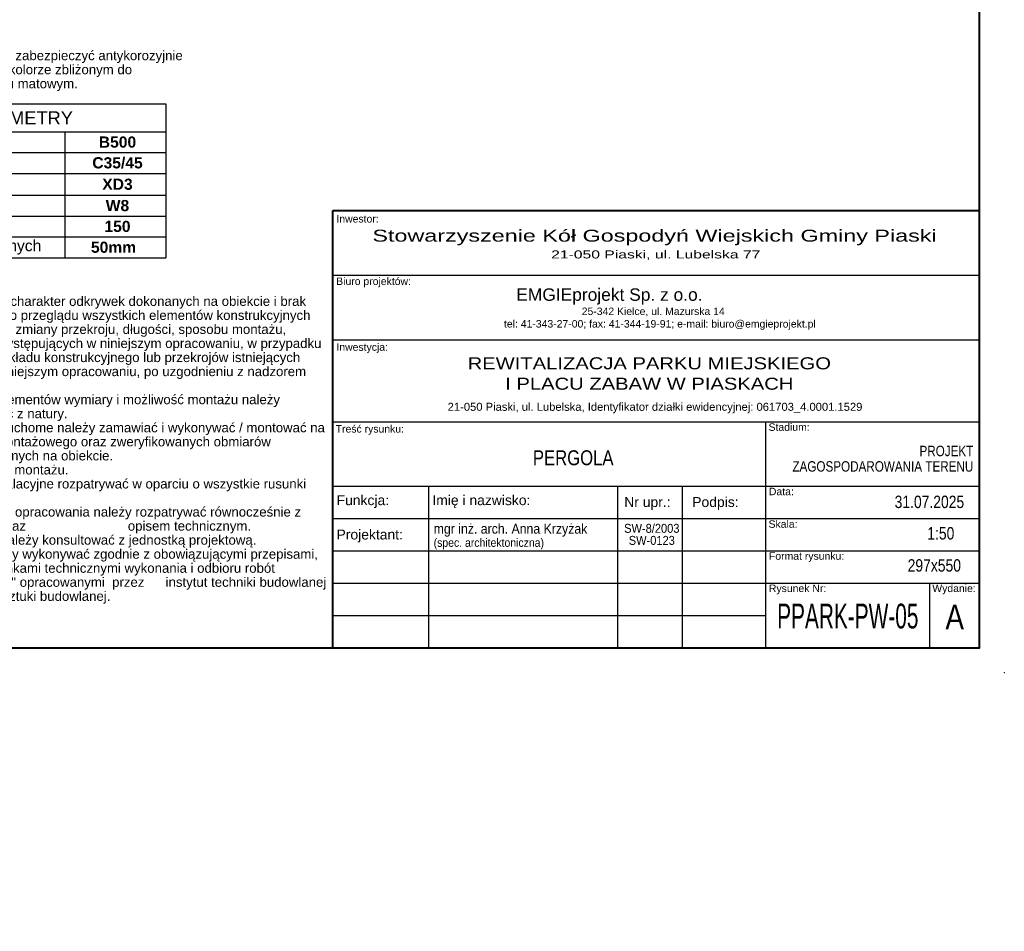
# Model space of a CAD drawing. Header units: millimetres. Extents: x 3943 to 31433, y -1440 to 18056.
# Tile 11 of 12: x 21533 to 31433, y 1105 to 10273. Entities that reach past the tile are written whole.
import ezdxf

# ---------------------------------------------------------------- set-up
doc = ezdxf.new("R2010")
doc.units = ezdxf.units.MM
doc.layers.add('_EMGIE_opisy', color=4, linetype='Continuous')
doc.layers.add('G-Ramka', color=5, linetype='Continuous', lineweight=40)
doc.layers.add('G-Tabelka', color=7, linetype='Continuous', lineweight=5)
doc.styles.add('Arial-GG', font='arial.ttf')
doc.styles.add('GENERATED_STYLE_1', font='arial.ttf')
doc.styles.add('GENERATED_STYLE_8', font='swissek.ttf')
doc.styles.get("Standard").update_dxf_attribs({"font": 'arial.ttf'})
doc.dimstyles.new('S-1 do 10-GG', dxfattribs={"dimscale": 10, "dimtxt": 2.2, "dimasz": 2, "dimexe": 1, "dimexo": 2, "dimgap": 0.6, "dimtad": 1, "dimdec": 0, "dimrnd": 1, "dimtxsty": 'Arial-GG', "dimcen": 0, "dimclrd": 256, "dimclre": 256, "dimclrt": 7, "dimadec": 0, "dimazin": 0, "dimtfac": 1, "dimtdec": 0, "dimtix": 1, "dimtmove": 0, "dimatfit": 2, "dimfxl": 0, "dimlwd": 5, "dimlwe": 5, "dimarcsym": 0})

# ---------------------------------------------------------------- blocks, each defined once
blk = doc.blocks.new('*D46')
at = {"layer": 'Defpoints', "color": 0, "ltscale": 2}
for p in [(-10, 167.36), (539.79, 0), (539.79, -52)]:
    blk.add_point(p, dxfattribs=at)
at = {"layer": 'Defpoints', "color": 7, "ltscale": 2, "insert": (158.4, -26.15), "char_height": 33, "attachment_point": 5, "style": 'Arial-GG'}
blk.add_mtext('297 x 550', dxfattribs=at)
blk = doc.blocks.new('*T137')
at = {"color": 0, "linetype": 'ByBlock', "lineweight": -2}
for p, q in [((0, 0), (3007.1, 0)), ((0, 0), (0, -1546.5)), ((3007.1, 0), (3007.1, -1546.5)), ((0, -279.5), (3007.1, -279.5)), ((1992.8, -279.5), (1992.8, -1546.5)), ((0, -488.9), (3007.1, -488.9)), ((0, -698.4), (3007.1, -698.4)), ((0, -918.1), (3007.1, -918.1)), ((0, -1127.6), (3007.1, -1127.6)), ((0, -1337), (3007.1, -1337)), ((0, -1546.5), (3007.1, -1546.5))]:
    blk.add_line(p, q, dxfattribs=at)
at = {"color": 0}
for s, insert, char_height, width, attachment_point in [('{\\fArial|b0|i0|c238|p34;P\\fArial|b0|i0|c0|p34;A\\fArial|b0|i0|c238|p34;R\\fArial|b0|i0|c0|p34;A\\fArial|b0|i0|c238|p34;METRY}', (1503.6, -139.7), 131.25, 3006.675, 5), ('{\\fArial|b0|i0|c238|p34; St\\fArial|b0|i0|c0|p34;a\\fArial|b0|i0|c238|p34;l}', (0.2, -384.2), 112.5, 1992.3, 4), ('{\\fArial|b1|i0|c0|p34; B\\fArial|b1|i0|c238|p34;500}', (2499.9, -384.2), 112.5, 1013.925, 5), ('{\\fArial|b0|i0|c238|p34;\\C4; Beton }', (0.2, -593.7), 112.5, 1992.3, 4), ('{\\fArial|b1|i0|c238|p34; C35/45 }', (2499.9, -593.7), 112.5, 1013.925, 5), ('{\\fArial|b0|i0|c238|p34; Klasa ekspozycji}', (0.2, -808.3), 112.5, 1992.3, 4), ('{\\fArial|b1|i0|c238|p34; XD3}', (2499.9, -808.3), 112.5, 1013.925, 5), (' Wodoszczelność', (0.2, -1022.8), 112.5, 1992.3, 4), ('{\\fArial|b1|i0|c238|p34; W8}', (2499.9, -1022.8), 112.5, 1013.925, 5), (' Mrozoodporność ', (0.2, -1232.3), 112.5, 1992.3, 4), ('{\\fArial|b1|i0|c238|p34; 150}', (2499.9, -1232.3), 112.5, 1013.925, 5), (' Otulina prętów głównych', (0.2, -1441.8), 112.5, 1992.3, 4), ('{\\fArial|b1|i0|c238|p34;      50mm}', (1993, -1441.8), 112.5, 1013.925, 4)]:
    blk.add_mtext(s, dxfattribs=dict(at, insert=insert, char_height=char_height, width=width, attachment_point=attachment_point))
blk = doc.blocks.new('*U45')
at = {"layer": 'Defpoints', "ltscale": 0.8}
blk.add_point((405, 5), dxfattribs=at)
at = {"layer": 'Defpoints', "ltscale": 2}
blk.add_point((405, 5), dxfattribs=at)
at = {"layer": 'G-Ramka', "color": 0}
blk.add_lwpolyline([(25, 282), (25, 5), (534.79, 5), (534.79, 282)], close=True, dxfattribs=at)
at = {"layer": 'G-Tabelka'}
blk.add_point((539.79, 0), dxfattribs=at)
at = {"layer": 'Defpoints', "ltscale": 2}
dim = blk.add_linear_dim(base=(539.79, -52), p1=(-10, 167.36), p2=(539.79, 0), dimstyle='S-1 do 10-GG', override={"dimscale": 15, "dimpost": '297 x <>', "dimse1": 1, "dimse2": 1, "dimsd1": 1, "dimsd2": 1}, dxfattribs=at)
dim.commit()
dim.dimension.update_dxf_attribs({"geometry": '*D46', "text_midpoint": (158.4, -52), "dimtype": 160})

msp = doc.modelspace()

# ---------------------------------------------------------------- linework, layer by layer
at = {"linetype": 'Continuous'}
for p, q in [((24682.6, 7704.17), (31182.6, 7704.17)), ((24682.6, 7704.17), (31182.6, 7704.17)), ((24682.6, 7054.17), (31182.6, 7054.17)), ((24682.6, 6230.56), (31182.6, 6230.56)), ((29032.6, 6230.56), (29032.6, 3955.56)), ((24682.6, 5580.56), (31182.6, 5580.56)), ((25645.1, 3955.56), (25645.1, 5580.56)), ((27543.14, 5580.56), (27543.14, 3955.56)), ((28195.1, 5580.56), (28195.1, 3955.56)), ((24682.6, 5255.56), (29032.6, 5255.56)), ((29032.6, 5255.56), (31182.6, 5255.56)), ((24682.6, 4930.56), (29032.6, 4930.56)), ((29032.6, 4930.56), (31182.6, 4930.56)), ((24682.6, 4605.56), (29032.6, 4605.56)), ((29032.6, 4605.56), (31182.6, 4605.56)), ((30682.6, 3955.56), (30682.6, 4605.56)), ((24682.6, 4280.56), (29032.6, 4280.56))]:
    msp.add_line(p, q, dxfattribs=at)
at = {"layer": 'G-Ramka'}
for p, q in [((24682.6, 3955.56), (24682.6, 8354.17)), ((24682.6, 8354.17), (31182.6, 8354.17)), ((31182.6, 3955.56), (31182.6, 8354.17)), ((24682.6, 3955.56), (31182.6, 3955.56))]:
    msp.add_line(p, q, dxfattribs=at)

# ---------------------------------------------------------------- block references
msp.add_blockref('*T137', (19994.27, 9426.05))
at = {"layer": 'G-Ramka', "xscale": 50, "yscale": 50, "zscale": 50}
msp.add_blockref('*U45', (4442.92, 3705.56), dxfattribs=at)

# ---------------------------------------------------------------- texts
at = {"linetype": 'Continuous', "attachment_point": 7}
for s, insert, char_height, style in [('{Inwestor:}', (24717.32, 8232.3), 75, 'GENERATED_STYLE_1'), ('{\\W1.400000x;Stowarzyszenie Kół Gospodyń Wiejskich Gminy Piaski}', (25079.2, 8005.02), 120, 'GENERATED_STYLE_1'), ('{\\W1.400000x;21-050 Piaski, ul. Lubelska 77}', (26876.14, 7857.34), 80.64, 'GENERATED_STYLE_1'), ('{Biuro projektów:}', (24715.22, 7582.87), 75, 'GENERATED_STYLE_1'), ('{EMGIEprojekt Sp. z o.o.}', (26525.62, 7408.48), 125, 'GENERATED_STYLE_8'), ('{25-342 Kielce, ul. Mazurska 14}', (27183.6, 7289.09), 75, 'GENERATED_STYLE_1'), ('{tel: 41-343-27-00; fax: 41-344-19-91; e-mail: biuro@emgieprojekt.pl}', (26402.05, 7154.59), 75, 'GENERATED_STYLE_1'), ('{Inwestycja:}', (24717.32, 6920.91), 75, 'GENERATED_STYLE_1'), ('{21-050 Piaski, ul. Lubelska, Identyfikator działki ewidencyjnej: 061703_4.0001.1529}', (25835.65, 6315.6), 80.64, 'GENERATED_STYLE_1'), ('{Stadium:}', (29062.49, 6137.54), 75, 'GENERATED_STYLE_1'), ('{Treść rysunku:}', (24710.09, 6098.55), 75, 'GENERATED_STYLE_1'), ('{\\W0.8;PERGOLA }', (26692.94, 5790.61), 150, 'GENERATED_STYLE_1'), ('{\\W0.800000x;PROJEKT}', (30579.72, 5882.06), 105, 'GENERATED_STYLE_1'), ('{\\W0.800000x;ZAGOSPODAROWANIA TERENU}', (29302.23, 5726.63), 105, 'GENERATED_STYLE_1'), ('{Data:}', (29065.71, 5490.19), 75, 'GENERATED_STYLE_1'), ('{Funkcja:}', (24719.14, 5360.99), 100, 'GENERATED_STYLE_1'), ('{Imię i nazwisko:}', (25682.12, 5360.92), 100, 'GENERATED_STYLE_1'), ('{Nr upr.:}', (27611.28, 5342.33), 100, 'GENERATED_STYLE_1'), ('{Podpis:}', (28294.96, 5342.33), 100, 'GENERATED_STYLE_1'), ('{\\W0.800000x;31.07.2025}', (30329.86, 5359.99), 125, 'GENERATED_STYLE_1'), ('{Skala:}', (29062.49, 5162.54), 75, 'GENERATED_STYLE_1'), ('{Projektant:}', (24718.42, 5015.76), 100, 'GENERATED_STYLE_1'), ('{\\W0.884580x;mgr inż. arch. Anna Krzyżak}', (25695.09, 5074.24), 100, 'GENERATED_STYLE_1'), ('{\\W0.884580x;SW-8/2003}', (27610.12, 5111.6), 90, 'GENERATED_STYLE_1'), ('{\\W0.8;1:50}', (30658.49, 5043.74), 125, 'GENERATED_STYLE_1'), ('{\\W0.884580x;SW-0123}', (27656.5, 4990.54), 90, 'GENERATED_STYLE_1'), ('{\\W0.884580x;(spec. architektoniczna)}', (25695.13, 4946.37), 85, 'GENERATED_STYLE_1'), ('{Format rysunku:}', (29066.25, 4819.46), 75, 'GENERATED_STYLE_1'), ('{\\W0.8;297x550}', (30460.96, 4720.95), 125, 'GENERATED_STYLE_1'), ('{Rysunek Nr:}', (29065.86, 4494.46), 75, 'GENERATED_STYLE_1'), ('{Wydanie:}', (30708.87, 4494.46), 75, 'GENERATED_STYLE_1'), ('{\\W0.800000x;A}', (30840.77, 4141.57), 250, 'GENERATED_STYLE_1')]:
    msp.add_mtext(s, dxfattribs=dict(at, insert=insert, char_height=char_height, style=style))
at = {"linetype": 'Continuous', "insert": (27863.26, 6550.2), "char_height": 121.049, "attachment_point": 8, "line_spacing_factor": 1.016084, "style": 'GENERATED_STYLE_1'}
msp.add_mtext('{\\W1.200000x;REWITALIZACJA PARKU MIEJSKIEGO \\PI PLACU ZABAW W PIASKACH}', dxfattribs=at)
at = {"linetype": 'Continuous', "insert": (29148.87, 4147.44), "char_height": 250, "width": 1432.1472, "attachment_point": 7, "style": 'GENERATED_STYLE_1'}
msp.add_mtext('{\\W0.6;PPARK-PW-05}', dxfattribs=at)
at = {"layer": '_EMGIE_opisy', "linetype": 'Continuous', "char_height": 95, "attachment_point": 1, "line_spacing_factor": 0.89199, "style": 'GENERATED_STYLE_1'}
for s, insert, width in [('{\\L\\C4;UWAGI:\\l\\P\\fArial|b0|i0|c238|p34;\\C256;Elementy stalowe należy zabezpieczyć antykorozyjnie\\Pi malować proszkowo w kolorze zbliżonym do RAL7024 w wykończeniu matowym.}', (19993.02, 10102.12), 3230.2967), ('{\\L\\C4;UWAGI:\\l\\P1.{\\W2.543057; }Z uwagi na punktowy charakter odkrywek dokonanych na obiekcie i brak \\P{\\W5.152899; }możliwości dokładnego przeglądu wszystkich elementów konstrukcyjnych \\P{\\W5.152899; }zakłada się możliwość zmiany przekroju, długości, sposobu montażu, \\P{\\W5.152899; }kształtu elementów występujących w niniejszym opracowaniu, w przypadku \\P{\\W5.152899; }stwierdzenia innego układu konstrukcyjnego lub przekrojów istniejących \\P{\\W5.152899; }przedstawionych w niniejszym opracowaniu, po uzgodnieniu z nadzorem \\P{\\W5.152899; }autorskim.\\P2.{\\W2.25659; }Przed wykonaniem elementów wymiary i możliwość montażu należy \\P{\\W5.152899; }sprawdzić i korygować z natury.\\P3.{\\W2.302284; }Wszystkie elementy ruchome należy zamawiać i wykonywać / montować na \\P{\\W5.152899; }podstawie projektu montażowego oraz zweryfikowanych obmiarów \\P{\\W5.152899; }rzeczywistych wykonanych na obiekcie.\\P4.{\\W2.196836; }Elementy pasować na montażu.\\P}5. {\\fArial|b0|i0|c238|p34;Otwory i przejścia instalacyjne rozpatrywać w oparciu o wszystkie rusunki branżowe.\\P6. Wszystkie rysunki tego opracowania należy rozpatrywać równocześnie z rysunkami branżowymi oraz                   {\\W8.769771; }opisem technicznym.\\P6. Odchyłki od projektu należy konsultować z jednostką projektową.\\P7. Wszystkie roboty należy wykonywać zgodnie z obowiązującymi przepisami, polskimi normami, "warunkami technicznymi wykonania i odbioru robót budowlano-montażowych" opracowanymi  przez {\\W4.782073; }instytut techniki budowlanej oraz zasadami wiedzy i sztuki budowlanej.}', (19951.6, 7631.32), 4707.8232)]:
    msp.add_mtext(s, dxfattribs=dict(at, insert=insert, width=width))

doc.saveas('drawing.dxf')
